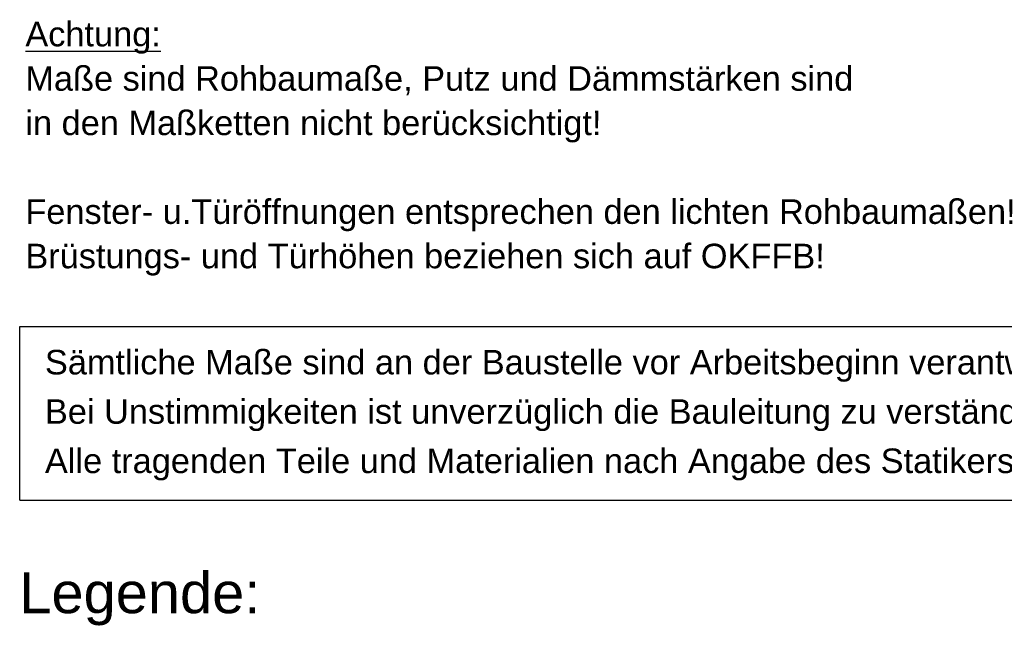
# Model space of a CAD drawing. Header units: metres. Extents: x 1316.5 to 1415.3, y -94.1 to -52.
# Tile 219 of 256: x 1388.8 to 1394.8, y -79.5 to -75.7. Entities that reach past the tile are written whole.
import ezdxf

# ---------------------------------------------------------------- set-up
doc = ezdxf.new("R2010")
doc.units = ezdxf.units.M
doc.linetypes.add('AUSGEZOGEN', pattern=[0])
doc.layers.add('XR$10$Fenster', color=3, linetype='AUSGEZOGEN', lineweight=18)
doc.layers.add('XR$10$Legende', color=4, linetype='AUSGEZOGEN', lineweight=13)
doc.styles.add('ARIAL', font='arial.ttf')

msp = doc.modelspace()

# ---------------------------------------------------------------- linework, layer by layer
at = {"layer": 'XR$10$Legende', "color": 7, "linetype": 'AUSGEZOGEN', "lineweight": 25, "transparency": 33554687}
for p, q in [((1388.8277, -77.5971), (1396.6977, -77.5971)), ((1388.8277, -78.6571), (1388.8277, -77.5971)), ((1388.8277, -78.6571), (1396.6977, -78.6571))]:
    msp.add_line(p, q, dxfattribs=at)

# ---------------------------------------------------------------- texts
at = {"layer": 'XR$10$Fenster', "color": 5, "linetype": 'AUSGEZOGEN', "lineweight": 35, "transparency": 33554687, "insert": (1389.561, -79.2608), "char_height": 0.25, "width": 1.592345, "attachment_point": 5, "style": 'ARIAL'}
msp.add_mtext('\\W1.01;Legende:', dxfattribs=at)
at = {"layer": 'XR$10$Legende', "color": 7, "linetype": 'AUSGEZOGEN', "lineweight": 25, "transparency": 33554687, "char_height": 0.15, "attachment_point": 1, "style": 'ARIAL'}
for s, insert, width, line_spacing_factor in [('\\A1;{\\L\\fArial|i0|b0;\\H0.150000;\\W1.000000;\\C7;Achtung:\\l}\\P{\\fArial|i0|b0;\\H0.150000;\\W1.000000;\\C7;Maße sind Rohbaumaße, Putz und Dämmstärken sind }\\P{\\fArial|i0|b0;\\H0.150000;\\W1.000000;\\C7;in den Maßketten nicht berücksichtigt!}\\P}\\P{\\fArial|i0|b0;\\H0.150000;\\W1.000000;\\C7;Fenster- u.Türöffnungen entsprechen den lichten Rohbaumaßen!}\\P{\\fArial|i0|b0;\\H0.150000;\\W1.000000;\\C7;Brüstungs- und Türhöhen beziehen sich auf OKFFB!}\\P', (1388.8623, -75.7352), 6.147627, 1.084337), ('\\A1;{\\fArial|i0|b0;\\H0.150000;\\W1.000000;\\C7;Sämtliche Maße sind an der Baustelle vor Arbeitsbeginn verantwortlich zu prüfen.}\\P{\\fArial|i0|b0;\\H0.150000;\\W1.000000;\\C7;Bei Unstimmigkeiten ist unverzüglich die Bauleitung zu verständigen.}\\P{\\fArial|i0|b0;\\H0.150000;\\W1.000000;\\C7;Alle tragenden Teile und Materialien nach Angabe des Statikers.}\\P', (1388.9817, -77.7396), 7.667878, 1.204819)]:
    msp.add_mtext(s, dxfattribs=dict(at, insert=insert, width=width, line_spacing_factor=line_spacing_factor))

doc.saveas('drawing.dxf')
